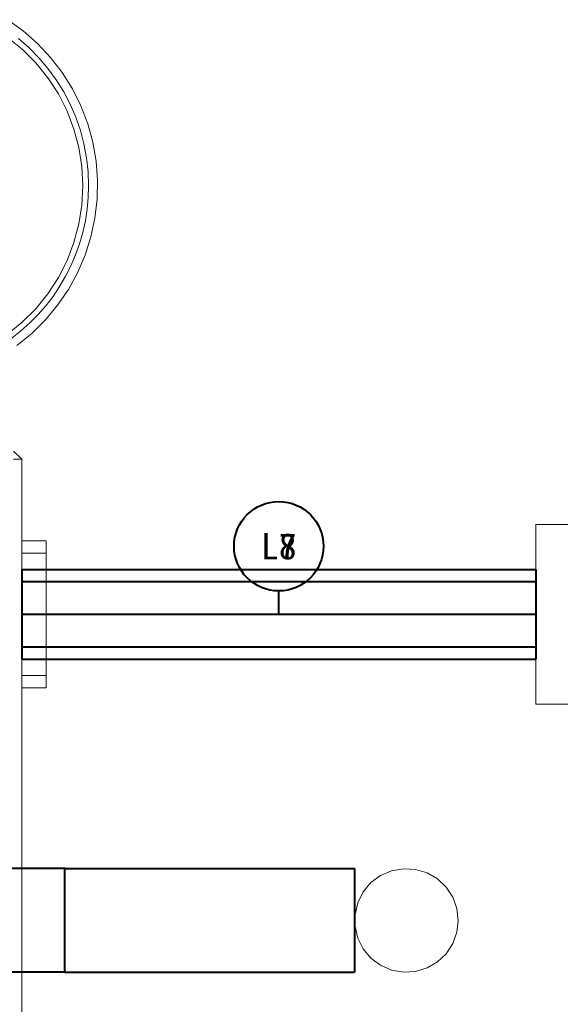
# Model space of a CAD drawing. Header units: millimetres. Extents: x 0 to 1189, y 0 to 841.
# Tile 26 of 53: x 579 to 635, y 264 to 366. Entities that reach past the tile are written whole.
import ezdxf
from ezdxf.enums import TextEntityAlignment as Align

# ---------------------------------------------------------------- set-up
doc = ezdxf.new("R2010")
doc.units = ezdxf.units.MM
doc.layers.add('CONTEXT', color=7, linetype='Continuous', lineweight=18, true_color=0xa5a5a5)
doc.layers.add('REFRIG', color=7, linetype='Continuous', lineweight=40, true_color=0xc83c28)
doc.styles.add('ZH', font='simsun.ttc')

msp = doc.modelspace()

# ---------------------------------------------------------------- linework, layer by layer
at = {"layer": 'CONTEXT'}
for points in [[(578.16, 365.79), (579.75, 364.64), (581.23, 363.34), (582.57, 361.9), (583.77, 360.34), (584.81, 358.67), (585.69, 356.91), (586.39, 355.07), (586.91, 353.18), (587.25, 351.24), (587.4, 349.28), (587.36, 347.31), (587.14, 345.36), (586.72, 343.44), (586.12, 341.56), (585.35, 339.75), (584.4, 338.03), (583.29, 336.4), (582.03, 334.89), (580.64, 333.51), (579.11, 332.27)], [(585.9, 348.7), (585.8, 350.68), (585.49, 352.63), (584.97, 354.54), (584.27, 356.39), (583.37, 358.15), (582.29, 359.81), (581.05, 361.35), (579.65, 362.75), (578.11, 363.99)], [(579.26, 363.85), (580.35, 362.89), (581.37, 361.87), (582.3, 360.77), (583.16, 359.6), (583.92, 358.37), (584.59, 357.09), (585.16, 355.76), (585.64, 354.4), (586.01, 353), (586.27, 351.58), (586.43, 350.14), (586.49, 348.7)], [(586.49, 348.7), (586.45, 347.49), (586.34, 346.28), (586.15, 345.08), (585.89, 343.89), (585.55, 342.72), (585.14, 341.58), (584.66, 340.46), (584.11, 339.38), (583.5, 338.33), (582.82, 337.32), (582.08, 336.36), (581.28, 335.44), (580.43, 334.58), (579.52, 333.77), (578.57, 333.02), (577.57, 332.33), (576.53, 331.7), (575.45, 331.14), (574.34, 330.65), (573.2, 330.23), (572.04, 329.88)], [(578.11, 333.41), (579.65, 334.65), (581.05, 336.05), (582.29, 337.59), (583.37, 339.25), (584.27, 341.01), (584.97, 342.86), (585.49, 344.77), (585.8, 346.72), (585.9, 348.7)], [(578.76, 321.4), (579.6, 320.56)], [(579.6, 320.56), (578.76, 320.56)], [(579.6, 196.24), (579.6, 320.56)], [(632.52, 295.36), (632.52, 313.84)], [(632.52, 313.84), (642.6, 313.84)], [(579.6, 312.16), (582.12, 312.16)], [(582.12, 312.16), (582.12, 311.95), (582.12, 311.74), (582.12, 311.53), (582.12, 311.32), (582.12, 311.11), (582.12, 310.9)], [(579.6, 310.9), (582.12, 310.9)], [(582.12, 310.9), (582.12, 309.85), (582.12, 308.8), (582.12, 307.75), (582.12, 306.7), (582.12, 305.65), (582.12, 304.6)], [(582.12, 304.6), (582.12, 303.55), (582.12, 302.5), (582.12, 301.45), (582.12, 300.4), (582.12, 299.35), (582.12, 298.3)], [(579.6, 298.3), (582.12, 298.3)], [(582.12, 298.3), (582.12, 298.09), (582.12, 297.88), (582.12, 297.67), (582.12, 297.46), (582.12, 297.25), (582.12, 297.04)], [(579.6, 297.04), (582.12, 297.04)], [(632.52, 295.36), (642.6, 295.36)], [(624.54, 273.1), (624.4, 274.33), (623.97, 275.49), (623.29, 276.53), (622.39, 277.38), (621.32, 278), (620.13, 278.35), (618.9, 278.42), (617.68, 278.21), (616.54, 277.72), (615.55, 276.98), (614.75, 276.03), (614.19, 274.92), (613.91, 273.72), (613.91, 272.48), (614.19, 271.28), (614.75, 270.17), (615.55, 269.22), (616.54, 268.48), (617.68, 267.99), (618.9, 267.78), (620.13, 267.85), (621.32, 268.2), (622.39, 268.82), (623.29, 269.67), (623.97, 270.71), (624.4, 271.87), (624.54, 273.1)]]:
    msp.add_lwpolyline(points, dxfattribs=at)
at = {"layer": 'REFRIG'}
for points in [[(579.6, 309.22), (579.6, 308.45), (579.6, 307.68), (579.6, 306.91), (579.6, 306.14), (579.6, 305.37), (579.6, 304.6)], [(579.6, 309.22), (632.52, 309.22)], [(632.52, 309.22), (632.52, 308.45), (632.52, 307.68), (632.52, 306.91), (632.52, 306.14), (632.52, 305.37), (632.52, 304.6)], [(579.6, 307.96), (579.6, 307.4), (579.6, 306.84), (579.6, 306.28), (579.6, 305.72), (579.6, 305.16), (579.6, 304.6)], [(579.6, 307.96), (632.52, 307.96)], [(632.52, 307.96), (632.52, 307.4), (632.52, 306.84), (632.52, 306.28), (632.52, 305.72), (632.52, 305.16), (632.52, 304.6)], [(606.06, 304.6), (606.06, 307)], [(606.06, 304.6), (606.06, 307)], [(579.6, 304.6), (579.6, 304.04), (579.6, 303.48), (579.6, 302.92), (579.6, 302.36), (579.6, 301.8), (579.6, 301.24)], [(579.6, 304.6), (632.52, 304.6)], [(579.6, 304.6), (579.6, 303.83), (579.6, 303.06), (579.6, 302.29), (579.6, 301.52), (579.6, 300.75), (579.6, 299.98)], [(579.6, 304.6), (632.52, 304.6)], [(632.52, 304.6), (632.52, 304.04), (632.52, 303.48), (632.52, 302.92), (632.52, 302.36), (632.52, 301.8), (632.52, 301.24)], [(632.52, 304.6), (632.52, 303.83), (632.52, 303.06), (632.52, 302.29), (632.52, 301.52), (632.52, 300.75), (632.52, 299.98)], [(579.6, 301.24), (632.52, 301.24)], [(579.6, 299.98), (632.52, 299.98)], [(584.05, 278.43), (582.83, 278.43), (581.62, 278.43), (580.4, 278.43), (579.18, 278.43), (577.96, 278.43), (576.74, 278.43), (575.53, 278.43), (574.31, 278.43), (573.09, 278.43), (571.87, 278.43), (570.65, 278.43), (569.44, 278.43), (568.22, 278.43), (567, 278.43)], [(584.05, 267.77), (584.05, 269.1), (584.05, 270.43), (584.05, 271.77), (584.05, 273.1), (584.05, 274.43), (584.05, 275.77), (584.05, 277.1), (584.05, 278.43)], [(584.05, 278.43), (613.87, 278.43)], [(613.87, 278.43), (613.87, 277.1), (613.87, 275.77), (613.87, 274.43), (613.87, 273.1), (613.87, 271.77), (613.87, 270.43), (613.87, 269.1), (613.87, 267.77)], [(584.05, 267.77), (582.83, 267.77), (581.62, 267.77), (580.4, 267.77), (579.18, 267.77), (577.96, 267.77), (576.74, 267.77), (575.53, 267.77), (574.31, 267.77), (573.09, 267.77), (571.87, 267.77), (570.65, 267.77), (569.44, 267.77), (568.22, 267.77), (567, 267.77)], [(584.05, 267.77), (613.87, 267.77)]]:
    msp.add_lwpolyline(points, dxfattribs=at)
msp.add_circle((606.06, 311.6), 4.6, dxfattribs=at)
msp.add_circle((606.06, 311.6), 4.6, dxfattribs=at)

# ---------------------------------------------------------------- texts
at = {"layer": 'REFRIG', "style": 'ZH'}
for s in ['L8', 'L7']:
    msp.add_text(s, height=2.7, dxfattribs=at).set_placement((606.06, 311.6), align=Align.MIDDLE_CENTER)

doc.saveas('drawing.dxf')
